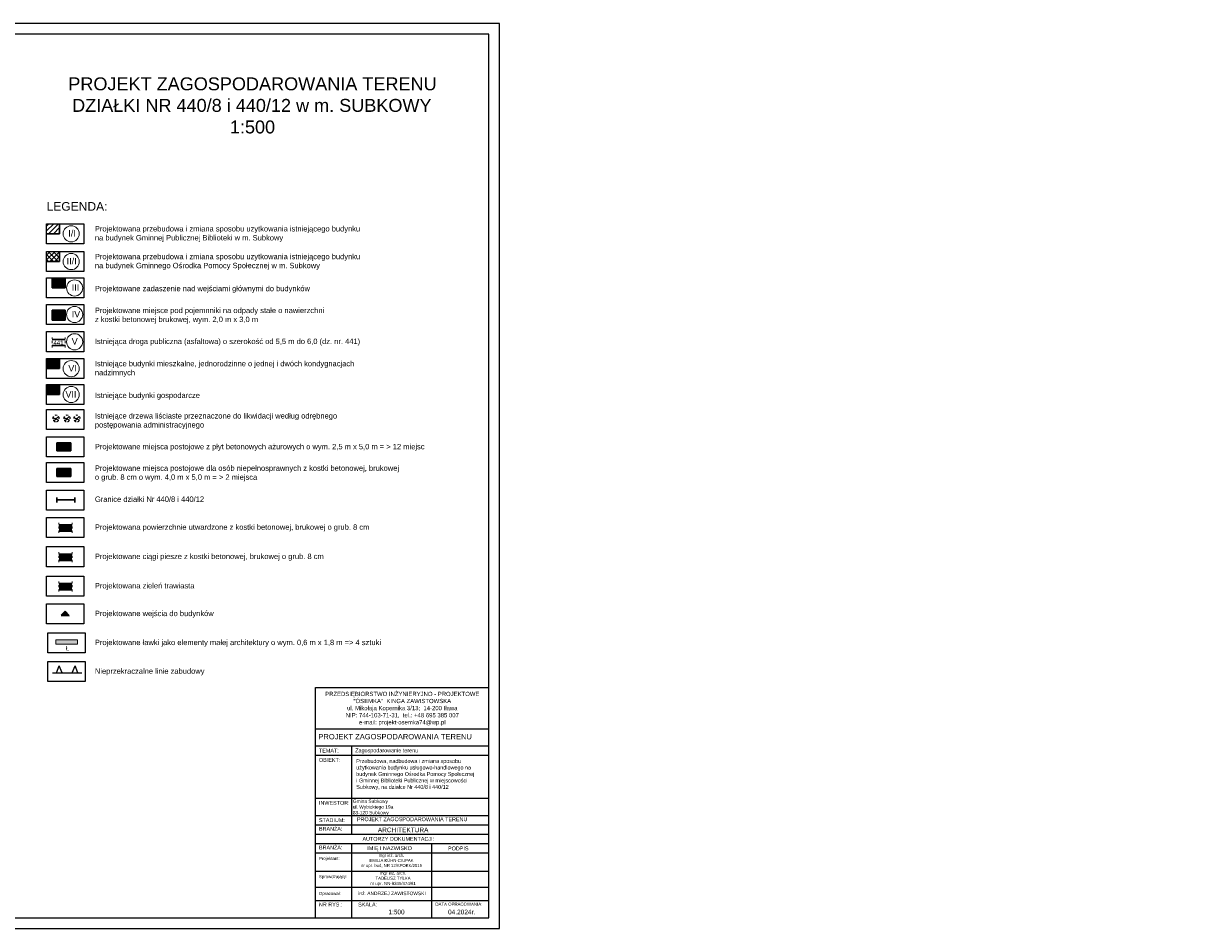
# Model space of a CAD drawing. Header units: millimetres. Extents: x 1427 to 82594, y 2364 to 16149.
# Tile 58 of 58: x 26709 to 32151, y 11949 to 16149. Entities that reach past the tile are written whole.
import ezdxf

# ---------------------------------------------------------------- set-up
doc = ezdxf.new("R2010")
doc.units = ezdxf.units.MM
doc.linetypes.add('2', pattern=[1, 0.5, -0.5])
for name, color, linetype in [('drzewo_lisciaste', 7, 'Continuous'), ('inne', 7, 'Continuous'), ('R-TAB', 1, 'Continuous')]:
    doc.layers.add(name, color=color, linetype=linetype)
doc.styles.add('ARIAL', font='arial.ttf')
doc.styles.get("Standard").update_dxf_attribs({"font": 'arial.ttf'})

# ---------------------------------------------------------------- blocks, each defined once
blk = doc.blocks.new('922')
at = {"color": 0}
blk.add_circle((0, 0), 0.05, dxfattribs=at)
for centre, radius, start, end in [((-0.35, 0.1), 0.4, 119.84816, 203.51949), ((0, 0.35), 0.4, 50.114, 129.886), ((0.35, 0.1), 0.4, 336.88451, 60.15184), ((-0.2, -0.3), 0.4, 187.477, 278.47884), ((0.2, -0.275), 0.425, 262.64593, 349.62892)]:
    blk.add_arc(centre, radius, start, end, dxfattribs=at)

msp = doc.modelspace()

# ---------------------------------------------------------------- hatches: boundary and pattern name
at = {"transparency": 33554585}
h = msp.add_hatch(dxfattribs=at)
h.set_pattern_fill('ANSI31', color=256, scale=5)
h.paths.add_polyline_path([(26876.768, 15220.177), (26816.176, 15220.177), (26816.176, 15173.724), (26876.768, 15173.724)])
h = msp.add_hatch(dxfattribs=at)
h.set_pattern_fill('ANSI37', color=256, scale=5)
h.paths.add_polyline_path([(26876.768, 15091.27), (26816.176, 15091.27), (26816.176, 15044.817), (26876.768, 15044.817)])
h = msp.add_hatch(color=1, dxfattribs=at)
h.set_gradient(color1=(255, 0, 0), color2=(255, 0, 0))
h.paths.add_polyline_path([(26842.228, 14968.774), (26842.228, 14922.321), (26902.82, 14922.321), (26902.82, 14968.774)])
h = msp.add_hatch(color=1, dxfattribs=at)
h.set_gradient(color1=(255, 0, 0), color2=(255, 0, 0))
h.paths.add_polyline_path([(26842.228, 14819.081), (26842.228, 14772.628), (26902.82, 14772.628), (26902.82, 14819.081)])
h = msp.add_hatch(color=1, dxfattribs=at)
h.set_gradient(color1=(228, 162, 119), color2=(228, 162, 119))
h.paths.add_polyline_path([(26816.176, 14594.48), (26816.176, 14548.027), (26876.768, 14548.027), (26876.768, 14594.48)])
h = msp.add_hatch(color=1, dxfattribs=at)
h.set_gradient(color1=(228, 162, 119), color2=(228, 162, 119))
h.paths.add_polyline_path([(26816.176, 14474.222), (26816.176, 14427.769), (26876.768, 14427.769), (26876.768, 14474.222)])
h = msp.add_hatch(color=1, dxfattribs=at)
h.set_gradient(color1=(228, 162, 119), color2=(228, 162, 119))
h.paths.add_polyline_path([(26885.27, 14203.78), (26863.594, 14203.78), (26863.594, 14165.855), (26885.27, 14165.855)])
h.paths.add_polyline_path([(26906.946, 14203.78), (26885.27, 14203.78), (26885.27, 14165.855), (26906.946, 14165.855)])
h.paths.add_polyline_path([(26928.623, 14203.78), (26906.946, 14203.78), (26906.946, 14165.855), (26928.623, 14165.855)])
h = msp.add_hatch(color=1, dxfattribs=at)
h.set_gradient(color1=(34, 186, 247), color2=(34, 186, 247))
h.paths.add_polyline_path([(26928.623, 14084.622), (26863.594, 14084.622), (26896.108, 14065.659)])
h.paths.add_polyline_path([(26896.108, 14065.659), (26863.594, 14046.697), (26928.623, 14046.697)])
h.paths.add_polyline_path([(26928.623, 14084.622), (26896.108, 14065.659), (26928.623, 14046.697)])
h.paths.add_polyline_path([(26896.108, 14065.659), (26863.594, 14084.622), (26863.594, 14046.697)])
h = msp.add_hatch(color=1, dxfattribs=at)
h.set_gradient(color1=(248, 246, 176), color2=(248, 246, 176))
h.paths.add_polyline_path([(26873.675, 13822.406), (26873.675, 13793.454), (26934.267, 13793.454), (26934.267, 13822.406)])
h = msp.add_hatch(color=1, dxfattribs=at)
h.set_gradient(color1=(199, 200, 202), color2=(199, 200, 202))
h.paths.add_polyline_path([(26873.675, 13686.752), (26873.675, 13657.801), (26934.267, 13657.801), (26934.267, 13686.752)])
h = msp.add_hatch(color=1, dxfattribs=at)
h.set_gradient(color1=(88, 186, 72), color2=(88, 186, 72))
h.paths.add_polyline_path([(26873.675, 13550.453), (26873.675, 13521.501), (26934.267, 13521.501), (26934.267, 13550.453)])
msp.add_hatch(color=242).paths.add_polyline_path([(26902.643, 13421.702), (26883.497, 13404.042), (26920.304, 13402.556)])
at = {"lineweight": 0}
msp.add_hatch(color=32, dxfattribs=at).paths.add_polyline_path([(26859.716, 13288.465), (26859.716, 13268.465), (26959.716, 13268.465), (26959.716, 13288.465)])

# ---------------------------------------------------------------- linework, layer by layer
for p, q in [((28917.848, 16149.368), (20917.848, 16149.368)), ((28917.848, 11949.368), (28917.848, 16149.368)), ((28867.848, 16099.368), (20967.848, 16099.368)), ((28867.848, 11999.368), (28867.848, 16099.368)), ((26863.594, 14046.697, -38000), (26928.623, 14084.622, -38000)), ((26863.594, 14084.622, -38000), (26928.623, 14046.697, -38000)), ((26843.215, 13136.075), (26979.92, 13136.075)), ((26861.613, 13136.075), (26874.835, 13167.813)), ((26888.056, 13136.075), (26874.835, 13167.813)), ((26935.079, 13136.075), (26948.3, 13167.813)), ((26961.522, 13136.075), (26948.3, 13167.813)), ((20967.848, 11999.368), (28867.848, 11999.368)), ((20917.848, 11949.368), (28917.848, 11949.368))]:
    msp.add_line(p, q)
at = {"lineweight": 30}
for p, q in [((26876.768, 15173.724, -38000), (26876.768, 15220.177, -38000)), ((26816.176, 15173.724, -38000), (26876.768, 15173.724, -38000)), ((26876.768, 15044.817, -38000), (26876.768, 15091.27, -38000)), ((26816.176, 15044.817, -38000), (26876.768, 15044.817, -38000)), ((26842.228, 14922.321, -38000), (26842.228, 14968.774, -38000)), ((26902.82, 14922.321, -38000), (26902.82, 14968.774, -38000)), ((26842.228, 14931.129, -38000), (26902.82, 14931.129, -38000)), ((26842.228, 14922.321, -38000), (26902.82, 14922.321, -38000)), ((26853.342, 14922.321, -38000), (26853.342, 14931.129, -38000)), ((26891.707, 14922.321, -38000), (26891.707, 14931.129, -38000)), ((26842.228, 14772.628, -38000), (26842.228, 14819.081, -38000)), ((26842.228, 14819.081, -38000), (26902.82, 14819.081, -38000)), ((26902.82, 14772.628, -38000), (26902.82, 14819.081, -38000)), ((26842.228, 14772.628, -38000), (26902.82, 14772.628, -38000)), ((26842.228, 14683.233, -38000), (26902.82, 14683.233, -38000)), ((26842.228, 14654.281, -38000), (26902.82, 14654.281, -38000)), ((26876.768, 14548.027, -38000), (26876.768, 14594.48, -38000)), ((26816.176, 14548.027, -38000), (26876.768, 14548.027, -38000)), ((26816.176, 14427.769, -38000), (26876.768, 14427.769, -38000)), ((26876.768, 14427.769, -38000), (26876.768, 14474.222, -38000)), ((26863.594, 14203.78, -38000), (26928.623, 14203.78, -38000)), ((26863.594, 14165.855, -38000), (26863.594, 14203.78, -38000)), ((26863.594, 14165.855, -38000), (26928.623, 14165.855, -38000)), ((26885.27, 14165.855, -38000), (26885.27, 14203.78, -38000)), ((26906.946, 14165.855, -38000), (26906.946, 14203.78, -38000)), ((26928.623, 14165.855, -38000), (26928.623, 14203.78, -38000)), ((26863.594, 14084.622, -38000), (26928.623, 14084.622, -38000)), ((26863.594, 14046.697, -38000), (26863.594, 14084.622, -38000)), ((26863.594, 14046.697, -38000), (26928.623, 14046.697, -38000)), ((26928.623, 14046.697, -38000), (26928.623, 14084.622, -38000)), ((26863.647, 13926.735, -38000), (26863.647, 13949.208, -38000)), ((26946.577, 13926.735, -38000), (26946.577, 13949.208, -38000)), ((26873.675, 13822.406, -38000), (26934.267, 13822.406, -38000)), ((26873.675, 13793.454, -38000), (26934.267, 13793.454, -38000)), ((26873.675, 13686.752, -38000), (26934.267, 13686.752, -38000)), ((26873.675, 13657.801, -38000), (26934.267, 13657.801, -38000)), ((26873.675, 13550.453, -38000), (26934.267, 13550.453, -38000)), ((26873.675, 13521.501, -38000), (26934.267, 13521.501, -38000))]:
    msp.add_line(p, q, dxfattribs=at)
at = {"linetype": '2', "lineweight": 20, "ltscale": 20}
for p, q in [((26842.228, 14646.062, -38000), (26842.228, 14692.515, -38000)), ((26902.82, 14646.062, -38000), (26902.82, 14692.515, -38000)), ((26873.675, 13785.235, -38000), (26873.675, 13831.688, -38000)), ((26934.267, 13785.235, -38000), (26934.267, 13831.688, -38000)), ((26873.675, 13649.582, -38000), (26873.675, 13696.034, -38000)), ((26934.267, 13649.582, -38000), (26934.267, 13696.034, -38000)), ((26873.675, 13513.282, -38000), (26873.675, 13559.735, -38000)), ((26934.267, 13513.282, -38000), (26934.267, 13559.735, -38000))]:
    msp.add_line(p, q, dxfattribs=at)
at = {"color": 1}
for p, q in [((26845.383, 14321.141), (26871.728, 14308.119)), ((26849.822, 14303.969), (26870.726, 14325.433)), ((26896.244, 14321.141), (26922.59, 14308.119)), ((26900.683, 14303.969), (26921.587, 14325.433)), ((26942.532, 14321.447), (26968.877, 14308.425)), ((26946.97, 14304.275), (26967.875, 14325.739))]:
    msp.add_line(p, q, dxfattribs=at)
at = {"color": 1, "lineweight": 30}
msp.add_line((26863.647, 13938.967, -38000), (26946.577, 13938.967, -38000), dxfattribs=at)
at = {"color": 7, "lineweight": 0}
for p, q in [((26859.716, 13288.465), (26959.716, 13288.465)), ((26859.716, 13268.465), (26859.716, 13288.465)), ((26959.716, 13288.465), (26959.716, 13268.465)), ((26959.716, 13268.465), (26859.716, 13268.465))]:
    msp.add_line(p, q, dxfattribs=at)
at = {"elevation": -38000}
for points in [[(26816.176, 15220.177), (26989.197, 15220.177), (26989.197, 15127.271), (26816.176, 15127.271)], [(26816.176, 15091.27), (26989.197, 15091.27), (26989.197, 14998.364), (26816.176, 14998.364)], [(26816.176, 14968.774), (26989.197, 14968.774), (26989.197, 14875.869), (26816.176, 14875.869)], [(26816.176, 14845.708), (26989.197, 14845.708), (26989.197, 14752.803), (26816.176, 14752.803)], [(26816.176, 14719.142), (26989.197, 14719.142), (26989.197, 14626.237), (26816.176, 14626.237)], [(26816.176, 14594.48), (26989.197, 14594.48), (26989.197, 14501.574), (26816.176, 14501.574)], [(26816.176, 14474.222), (26989.197, 14474.222), (26989.197, 14381.316), (26816.176, 14381.316)], [(26816.176, 14357.49), (26989.197, 14357.49), (26989.197, 14264.584), (26816.176, 14264.584)], [(26816.176, 14230.717), (26989.197, 14230.717), (26989.197, 14137.811), (26816.176, 14137.811)], [(26816.176, 14111.558), (26989.197, 14111.558), (26989.197, 14018.653), (26816.176, 14018.653)], [(26815.979, 13983.697), (26989.001, 13983.697), (26989.001, 13890.791), (26815.979, 13890.791)], [(26816.176, 13857.131), (26989.197, 13857.131), (26989.197, 13764.225), (26816.176, 13764.225)], [(26816.176, 13721.477), (26989.197, 13721.477), (26989.197, 13628.572), (26816.176, 13628.572)], [(26816.176, 13585.178), (26989.197, 13585.178), (26989.197, 13492.272), (26816.176, 13492.272)], [(26816.176, 13456.54), (26989.197, 13456.54), (26989.197, 13363.635), (26816.176, 13363.635)], [(26821.339, 13321.379), (26994.361, 13321.379), (26994.361, 13228.474), (26821.339, 13228.474)], [(26821.339, 13188.337), (26994.361, 13188.337), (26994.361, 13095.432), (26821.339, 13095.432)]]:
    msp.add_lwpolyline(points, close=True, dxfattribs=at)
at = {"color": 0, "lineweight": 0}
for centre in [(26930.421, 15173.332, -38000), (26930.421, 15044.425, -38000), (26946.078, 14921.93, -38000), (26946.078, 14798.864, -38000), (26946.078, 14672.298, -38000), (26930.421, 14547.635, -38000), (26930.421, 14427.377, -38000)]:
    msp.add_circle(centre, 37.451, dxfattribs=at)
at = {"layer": 'inne', "color": 1, "lineweight": 30}
for p, q in [((26883.426, 13402.293, -38000), (26920.233, 13400.807, -38000)), ((26902.643, 13421.702, -38000), (26883.497, 13404.042, -38000)), ((26883.497, 13404.042, -38000), (26920.304, 13402.556, -38000)), ((26902.643, 13421.702, -38000), (26920.304, 13402.556, -38000))]:
    msp.add_line(p, q, dxfattribs=at)
at = {"layer": 'R-TAB', "color": 0}
for p, q in [((28064.381, 13067.878), (28867.848, 13067.878)), ((28064.381, 12127.49), (28064.381, 13067.878)), ((28064.381, 12875.839), (28867.848, 12875.839)), ((28064.381, 12796.864), (28867.848, 12796.864)), ((28231.983, 12387.124), (28231.983, 12796.864)), ((28064.381, 12753.428), (28867.848, 12753.428)), ((28064.381, 12554.468), (28867.848, 12554.468)), ((28064.381, 12473.996), (28867.848, 12473.996)), ((28064.381, 12430.56), (28867.848, 12430.56)), ((28064.381, 12387.124), (28867.848, 12387.124)), ((28064.381, 12343.688), (28867.848, 12343.688)), ((28064.381, 12300.251), (28867.848, 12300.251)), ((28231.983, 12127.49), (28231.983, 12343.688)), ((28603.456, 12127.49), (28603.456, 12343.688)), ((28064.381, 12216.034), (28867.848, 12216.034)), ((28064.381, 12141.853), (28867.848, 12141.853)), ((28064.381, 11999.368), (28064.381, 12141.853)), ((28064.381, 12141.853), (28867.848, 12141.853)), ((28064.381, 12141.853), (28867.848, 12141.853)), ((28064.381, 12141.853), (28867.848, 12141.853)), ((28231.983, 11999.368), (28231.983, 12141.853)), ((28603.456, 11999.368), (28603.456, 12141.853)), ((28064.381, 12079.015), (28867.848, 12079.015))]:
    msp.add_line(p, q, dxfattribs=at)

# ---------------------------------------------------------------- block references
at = {"layer": 'drzewo_lisciaste', "color": 3, "xscale": 20, "yscale": 20, "zscale": 20}
for p in [(26859.549, 14316.411), (26910.41, 14316.411), (26956.698, 14316.717)]:
    msp.add_blockref('922', p, dxfattribs=at)

# ---------------------------------------------------------------- texts
for s, width, insert, char_height, attachment_point in [('\\A1;\\pi177.89723;PROJEKT ZAGOSPODAROWANIA TERENU \\P\\pi195.59846;DZIAŁKI NR 440/8 i 440/12 w m. SUBKOWY\\P\\pi927.56981;1:500', 2051.75626, (26738.947, 15899.124), 60, 1), ('LEGENDA:', 260.40913, (26815.99, 15279.916, -38000), 40, 7), ('I/I', 260.40913, (26916.958, 15160.123, -38000), 30, 7), ('Projektowana przebudowa i zmiana sposobu uzytkowania istniejącego budynku na budynek Gminnej Publicznej Biblioteki w m. Subkowy', 1255.11533, (27040.229, 15134.903, -38000), 25, 7), ('Projektowana przebudowa i zmiana sposobu uzytkowania istniejącego budynku na budynek Gminnego Ośrodka Pomocy Społecznej w m. Subkowy', 1255.11533, (27040.229, 15005.995, -38000), 25, 7), ('II/I', 260.40913, (26909.204, 15031.215, -38000), 30, 7), ('III', 260.40913, (26932.616, 14908.72, -38000), 30, 7), ('Projektowane zadaszenie nad wejściami głównymi do budynków', 1255.11533, (27040.229, 14899.236, -38000), 25, 7), ('IV', 260.40913, (26932.616, 14785.654, -38000), 30, 7), ('Projektowane miejsce pod pojemnniki na odpady stałe o nawierzchni z kostki betonowej brukowej, wym. 2,0 m x 3,0 m', 1064.7466, (27040.229, 14756.099, -38000), 25, 7), ('441', 260.40913, (26848.08, 14658.142, -76000), 20, 7), ('V', 260.40913, (26932.616, 14659.088, -38000), 30, 7), ('Istniejąca droga publiczna (asfaltowa) o szerokość od 5,5 m do 6,0 (dz. nr. 441)', 1333.92217, (27040.229, 14654.146, -38000), 25, 7), ('m1', 260.40913, (26830.549, 14561.253, -76000), 20, 7), ('VI', 260.40913, (26916.958, 14534.425, -38000), 30, 7), ('Istniejące budynki mieszkalne, jednorodzinne o jednej i dwóch kondygnacjach nadzimnych', 1255.11533, (27040.229, 14509.205, -38000), 25, 7), ('g1', 260.40913, (26830.549, 14440.995, -76000), 20, 7), ('VII', 260.40913, (26903.69, 14413.548, -38000), 30, 7), ('Istniejące budynki gospodarcze', 1255.11533, (27040.229, 14403.776, -38000), 25, 7), ('Istniejące drzewa liściaste przeznaczone do likwidacji według odrębnego postępowania administracyjnego', 1255.11533, (27040.229, 14266.779, -38000), 25, 7), ('Projektowane miejsca postojowe z płyt betonowych ażurowych o wym. 2,5 m x 5,0 m = > 12 miejsc', 1555.197, (27040.229, 14165.721, -38000), 25, 7), ('Projektowane miejsca postojowe dla osób niepełnosprawnych z kostki betonowej, brukowej ^Jo grub. 8 cm o wym. 4,0 m x 5,0 m = > 2 miejsca', 1555.197, (27040.229, 14024.093, -38000), 25, 7), ('\\A1;Granice działki Nr 440/8 i 440/12', 1555.197, (27040.229, 13928.975, -38000), 25, 7), ('Projektowana powierzchnie utwardzone z kostki betonowej, brukowej o grub. 8 cm', 1333.92217, (27040.229, 13792.135, -38000), 25, 7), ('Projektowane ciągi piesze z kostki betonowej, brukowej o grub. 8 cm ', 1333.92217, (27040.229, 13656.481, -38000), 25, 7), ('Projektowana zieleń trawiasta ', 1333.92217, (27040.229, 13520.182, -38000), 25, 7), ('Projektowane wejścia do budynków ', 1333.92217, (27040.229, 13391.544, -38000), 25, 7), ('Projektowane ławki jako elementy małej architektury o wym. 0,6 m x 1,8 m => 4 sztuki', 1333.92217, (27040.229, 13257.026, -38000), 25, 7), ('Nieprzekraczalne linie zabudowy', 1333.92217, (27040.229, 13123.984, -38000), 25, 7)]:
    msp.add_mtext_dynamic_manual_height_columns(s, width=width, gutter_width=12.5, heights=[0], dxfattribs=dict(insert=insert, char_height=char_height, attachment_point=attachment_point))
at = {"insert": (26905.577, 13239.846, -38000), "char_height": 20, "attachment_point": 7, "style": 'ARIAL'}
msp.add_mtext_dynamic_manual_height_columns('Ł', width=260.40913, gutter_width=12.5, heights=[0], dxfattribs=at)
at = {"lineweight": 0, "insert": (28252.56, 12735.514), "char_height": 18, "width": 610.19793, "attachment_point": 1}
msp.add_mtext('\\A1;Przebudowa, nadbudowa i zmiana sposobu użytkowania budynku usługowo-handlowego na budynek Gminnego Ośrodka Pomocy Społecznej ^Ji Gminnej Biblioteki Publicznej w miejscowości Subkowy, na działce Nr 440/8 i 440/12', dxfattribs=at)
at = {"layer": 'R-TAB', "color": 0, "ltscale": 24}
for s, insert, char_height, width, attachment_point in [('PRZEDSIĘBIORSTWO INŻYNIERYJNO - PROJEKTOWE\\P"ÓSEMKA"  KINGA ZAWISTOWSKA\\Pul. Mikołaja Kopernika 3/13;  14-200 Iława\\PNIP: 744-103-71-31,  tel.: +48 695 385 007\\Pe-mail: projekt-osemka74@wp.pl', (28466.336, 12969.375), 19.74375, 781.72017, 5), ('PROJEKT ZAGOSPODAROWANIA TERENU ', (28076.947, 12852.346), 25, 1090.2179, 1), ('TEMAT:', (28079.627, 12783.977), 18, 136.70026, 1), ('OBIEKT:', (28079.627, 12740.621), 18, 136.70026, 1), ('Zagospodarowanie terenu', (28248.009, 12785.025), 18, 711.57772, 1), ('INWESTOR:', (28079.627, 12541.661), 18, 136.70026, 1), ('Gmina Subkowy\\Pul. Wybickiego 19a\\P83-120 Subkowy', (28236.835, 12548.448), 16, 675.77621, 1), ('PROJEKT ZAGOSPODAROWANIA TERENU', (28255.739, 12465.544), 18, 1090.2179, 1), ('STADIUM:', (28079.627, 12461.503), 18, 136.70026, 1), ('BRANŻA:', (28079.627, 12421.271), 18, 136.70026, 1), ('ARCHITEKTURA', (28352.896, 12418.067), 21.6, 490.72064, 1), ('\\pi208.80059;AUTORZY DOKUMENTACJI:', (28072.686, 12374.595), 18, 747.89996, 1), ('BRANŻA:', (28079.627, 12334.398), 18, 136.70026, 1), ('\\pi13.924;IMIĘ I NAZWISKO', (28290.164, 12331.216), 18, 253.42015, 1), ('PODPIS', (28678.678, 12330.112), 18, 136.70026, 1), ('Projektant:', (28079.627, 12281.821), 14.4, 136.70026, 1), ('{\\C256;\\c0;mgr inż. arch. \\PEMILIA KÜHN-CIUPAK\\Pnr upr. bud, NR 12/KPOKK/2015}', (28416.191, 12295.714), 14, 282.63278, 2), ('Sprawdzający:', (28079.627, 12197.603), 14.4, 136.70026, 1), ('{\\C256;\\c0;mgr inż. arch. \\PTADEUSZ TYLKA\\Pnr upr. NN-8345/474/81}', (28423.31, 12214.048), 14.4, 350.33749, 2), ('Opracował:', (28079.627, 12119.228), 14.4, 136.70026, 1), ('inż. ANDRZEJ ZAWISTOWSKI', (28418.787, 12104.074), 16.2, 346.49963, 8), ('NR RYS.:', (28079.627, 12069.725), 18, 136.70026, 1), ('SKALA:', (28261.546, 12069.725), 18, 136.70026, 1), ('1:500', (28401.677, 12036.972), 21.6, 136.70026, 1), ('DATA OPRACOWANIA:', (28619.867, 12069.725), 14.4, 278.30723, 1), ('04.2024r.', (28678.678, 12036.972), 21.6, 136.70026, 1)]:
    msp.add_mtext(s, dxfattribs=dict(at, insert=insert, char_height=char_height, width=width, attachment_point=attachment_point))

doc.saveas('drawing.dxf')
